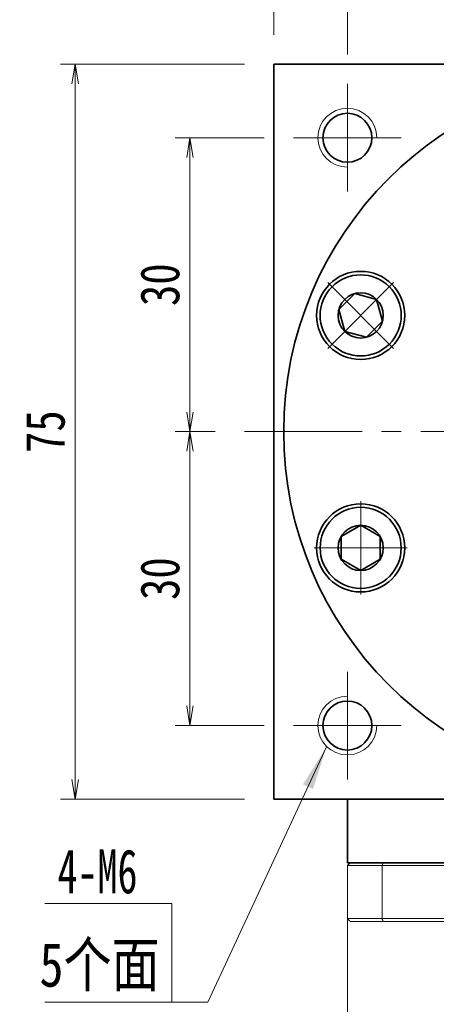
# Model space of a CAD drawing. Header units: millimetres. Extents: x -2 to 561, y 10 to 394.
# Tile 6 of 9: x 285 to 328, y 239 to 340. Entities that reach past the tile are written whole.
import ezdxf

# ---------------------------------------------------------------- set-up
doc = ezdxf.new("R2010")
doc.units = ezdxf.units.MM
doc.set_wipeout_variables(frame=1)
doc.linetypes.add('点画线', pattern=[18, 12, -2, 2, -2])
for name, color, linetype, lineweight in [('EB0_1', 7, 'Continuous', 35), ('中心线层', 1, '点画线', 18), ('尺寸线层', 3, 'Continuous', 18), ('粗实线层', 7, 'Continuous', 35)]:
    doc.layers.add(name, color=color, linetype=linetype, lineweight=lineweight)
doc.styles.add('宋体', font='SimSun.ttf', dxfattribs={"width": 0.8})
doc.styles.add('标准', font='txt', dxfattribs={"width": 0.667})
doc.dimstyles.new('A水平标注$0', dxfattribs={"dimtxt": 3.5, "dimasz": 2, "dimexe": 1.5, "dimexo": 3, "dimgap": 1.1, "dimtad": 1, "dimtoh": 1, "dimdec": 4, "dimdsep": 46, "dimtxsty": '宋体', "dimblk": 'OPEN', "dimcen": 3, "dimclrd": 3, "dimclre": 3, "dimclrt": 6, "dimadec": 0, "dimazin": 0, "dimtm": 1e-09, "dimtfac": 1, "dimtdec": 4, "dimtix": 1, "dimtmove": 0, "dimatfit": 3, "dimldrblk": 'OPEN', "dimfxl": 0, "dimlwd": 13, "dimlwe": 13, "dimarcsym": 0})

# ---------------------------------------------------------------- blocks, each defined once
blk = doc.blocks.new('_Open')
at = {"color": 0, "linetype": 'ByBlock', "lineweight": -2}
for p, q in [((-1, 0.167), (0, 0)), ((-1, -0.167), (0, 0)), ((0, 0), (-1, 0))]:
    blk.add_line(p, q, dxfattribs=at)
blk = doc.blocks.new('*D15')
at = {"layer": 'Defpoints', "color": 0, "transparency": 16777216}
for p in [(318.92, 341.61), (348.92, 338.02), (318.92, 333.02)]:
    blk.add_point(p, dxfattribs=at)
at = {"layer": '尺寸线层', "color": 3, "lineweight": 13, "transparency": 16777216}
for p, q in [((318.92, 336.02), (318.92, 343.11)), ((348.92, 341.02), (348.92, 343.11)), ((346.92, 341.61), (320.92, 341.61))]:
    blk.add_line(p, q, dxfattribs=at)
at = {"layer": '尺寸线层', "color": 3, "lineweight": 13, "transparency": 16777216, "xscale": 2, "yscale": 2, "zscale": 2, "rotation": 180}
blk.add_blockref('_Open', (318.92, 341.61), dxfattribs=at)
at = {"layer": '尺寸线层', "color": 3, "lineweight": 13, "transparency": 16777216, "xscale": 2, "yscale": 2, "zscale": 2}
blk.add_blockref('_Open', (348.92, 341.61), dxfattribs=at)
at = {"layer": '尺寸线层', "color": 6, "transparency": 16777216, "insert": (333.92, 344.67), "char_height": 4, "attachment_point": 5, "style": '宋体', "bg_fill": 3, "box_fill_scale": 1.1, "bg_fill_color": 257, "bg_fill_transparency": 0}
blk.add_mtext('30', dxfattribs=at)
blk = doc.blocks.new('*D17')
at = {"layer": 'Defpoints', "color": 0, "transparency": 16777216}
for p in [(311.42, 353.22), (311.42, 335.02), (386.42, 335.02)]:
    blk.add_point(p, dxfattribs=at)
at = {"layer": '尺寸线层', "color": 3, "lineweight": 13, "transparency": 16777216}
for p, q in [((311.42, 338.02), (311.42, 354.72)), ((386.42, 338.02), (386.42, 354.72)), ((384.42, 353.22), (313.42, 353.22))]:
    blk.add_line(p, q, dxfattribs=at)
at = {"layer": '尺寸线层', "color": 3, "lineweight": 13, "transparency": 16777216, "xscale": 2, "yscale": 2, "zscale": 2, "rotation": 180}
blk.add_blockref('_Open', (311.42, 353.22), dxfattribs=at)
at = {"layer": '尺寸线层', "color": 3, "lineweight": 13, "transparency": 16777216, "xscale": 2, "yscale": 2, "zscale": 2}
blk.add_blockref('_Open', (386.42, 353.22), dxfattribs=at)
at = {"layer": '尺寸线层', "color": 6, "transparency": 16777216, "insert": (348.92, 356.26), "char_height": 4, "attachment_point": 5, "style": '宋体', "bg_fill": 3, "box_fill_scale": 1.1, "bg_fill_color": 257, "bg_fill_transparency": 0}
blk.add_mtext('75', dxfattribs=at)
blk = doc.blocks.new('*D18')
at = {"layer": 'Defpoints', "color": 0, "transparency": 16777216}
for p in [(311.42, 335.02), (291.11, 260.02), (311.42, 260.02)]:
    blk.add_point(p, dxfattribs=at)
at = {"layer": '尺寸线层', "color": 3, "lineweight": 13, "transparency": 16777216}
for p, q in [((308.42, 335.02), (289.61, 335.02)), ((291.11, 333.02), (291.11, 262.02)), ((308.42, 260.02), (289.61, 260.02))]:
    blk.add_line(p, q, dxfattribs=at)
at = {"layer": '尺寸线层', "color": 3, "lineweight": 13, "transparency": 16777216, "xscale": 2, "yscale": 2, "zscale": 2}
for p, rotation in [((291.11, 335.02), 90), ((291.11, 260.02), 270)]:
    blk.add_blockref('_Open', p, dxfattribs=dict(at, rotation=rotation))
at = {"layer": '尺寸线层', "color": 6, "transparency": 16777216, "insert": (288.08, 297.52), "char_height": 4, "attachment_point": 5, "rotation": 90, "style": '宋体', "bg_fill": 3, "box_fill_scale": 1.1, "bg_fill_color": 257, "bg_fill_transparency": 0}
blk.add_mtext('75', dxfattribs=at)
blk = doc.blocks.new('*D19')
at = {"layer": 'Defpoints', "color": 0, "transparency": 16777216}
for p in [(313.42, 327.52), (302.84, 297.52), (308.42, 297.52)]:
    blk.add_point(p, dxfattribs=at)
at = {"layer": '尺寸线层', "color": 3, "lineweight": 13, "transparency": 16777216}
for p, q in [((310.42, 327.52), (301.34, 327.52)), ((302.84, 325.52), (302.84, 299.52)), ((305.42, 297.52), (301.34, 297.52))]:
    blk.add_line(p, q, dxfattribs=at)
at = {"layer": '尺寸线层', "color": 3, "lineweight": 13, "transparency": 16777216, "xscale": 2, "yscale": 2, "zscale": 2}
for p, rotation in [((302.84, 327.52), 90), ((302.84, 297.52), 270)]:
    blk.add_blockref('_Open', p, dxfattribs=dict(at, rotation=rotation))
at = {"layer": '尺寸线层', "color": 6, "transparency": 16777216, "insert": (299.79, 312.52), "char_height": 4, "attachment_point": 5, "rotation": 90, "style": '宋体', "bg_fill": 3, "box_fill_scale": 1.1, "bg_fill_color": 257, "bg_fill_transparency": 0}
blk.add_mtext('30', dxfattribs=at)
blk = doc.blocks.new('*D20')
at = {"layer": 'Defpoints', "color": 0, "transparency": 16777216}
for p in [(308.42, 297.52), (302.84, 267.52), (313.42, 267.52)]:
    blk.add_point(p, dxfattribs=at)
at = {"layer": '尺寸线层', "color": 3, "lineweight": 13, "transparency": 16777216}
for p, q in [((305.42, 297.52), (301.34, 297.52)), ((302.84, 295.52), (302.84, 269.52)), ((310.42, 267.52), (301.34, 267.52))]:
    blk.add_line(p, q, dxfattribs=at)
at = {"layer": '尺寸线层', "color": 3, "lineweight": 13, "transparency": 16777216, "xscale": 2, "yscale": 2, "zscale": 2}
for p, rotation in [((302.84, 297.52), 90), ((302.84, 267.52), 270)]:
    blk.add_blockref('_Open', p, dxfattribs=dict(at, rotation=rotation))
at = {"layer": '尺寸线层', "color": 6, "transparency": 16777216, "insert": (299.79, 282.52), "char_height": 4, "attachment_point": 5, "rotation": 90, "style": '宋体', "bg_fill": 3, "box_fill_scale": 1.1, "bg_fill_color": 257, "bg_fill_transparency": 0}
blk.add_mtext('30', dxfattribs=at)
blk = doc.blocks.new('*X5')
at = {"layer": '中心线层', "linetype": '点画线', "lineweight": 18}
for p, q in [((0, -4.76), (0, 4.76)), ((-4.76, 0), (4.76, 0))]:
    blk.add_line(p, q, dxfattribs=at)
at = {"layer": '粗实线层'}
for p, q in [((-2.31, 0), (-1.15, 2)), ((-1.15, 2), (1.15, 2)), ((2.31, 0), (1.15, 2)), ((2.31, 0), (1.15, 2)), ((-2.31, 0), (-1.15, -2)), ((2.31, 0), (1.15, -2)), ((-1.15, -2), (1.15, -2))]:
    blk.add_line(p, q, dxfattribs=at)
blk.add_circle((0, 0), 2.31, dxfattribs=at)
for start, end in [(0, 180), (180, 360)]:
    blk.add_arc((0, 0), 4.14, start, end, dxfattribs=at)

msp = doc.modelspace()

# ---------------------------------------------------------------- hatches: boundary and pattern name
at = {"layer": '尺寸线层', "linetype": 'Continuous'}
msp.add_hatch(color=0, dxfattribs=at).paths.add_polyline_path([(316.79469, 265.36007), (315.40669, 261.04268), (314.38666, 261.51718)], flags=0)

# ---------------------------------------------------------------- linework, layer by layer
at = {"color": 7, "linetype": 'Continuous', "lineweight": 15}
for p, q in [((322.57213, 253.5215), (319.21601, 253.5215)), ((375.25989, 253.5215), (322.57213, 253.5215)), ((318.91601, 253.2215), (322.4585, 253.2215)), ((318.91601, 253.2215), (318.91601, 247.8215)), ((322.4585, 247.8215), (322.4585, 253.2215)), ((322.4585, 253.2215), (375.37352, 253.2215)), ((322.4585, 247.8215), (318.91601, 247.8215)), ((319.21601, 247.5215), (322.57213, 247.5215)), ((348.91601, 247.8215), (322.4585, 247.8215)), ((322.57213, 247.5215), (344.68399, 247.5215))]:
    msp.add_line(p, q, dxfattribs=at)
for points in [[(318.91601, 253.2215), (319.21601, 253.5215)], [(322.4585, 253.2215), (322.57213, 253.5215)], [(318.91601, 228.9715), (318.91601, 247.8215)], [(318.91601, 247.8215), (319.21601, 247.5215)], [(322.4585, 247.8215), (322.57213, 247.5215)]]:
    msp.add_open_spline(points, degree=1, dxfattribs=at)
at = {"layer": 'EB0_1'}
msp.add_line((378.91601, 253.5215), (318.91601, 253.5215), dxfattribs=at)
at = {"layer": '中心线层'}
for p, q in [((318.91601, 322.0215), (318.91601, 333.0215)), ((313.41601, 327.5215), (324.41601, 327.5215)), ((308.41601, 297.5215), (389.41601, 297.5215)), ((318.91601, 262.0215), (318.91601, 273.0215)), ((324.41601, 267.5215), (313.41601, 267.5215))]:
    msp.add_line(p, q, dxfattribs=at)
at = {"layer": '尺寸线层', "color": 0}
for p, q in [((300.98683, 249.36433), (288.01192, 249.36433)), ((300.98683, 239.27523), (300.98683, 249.36433)), ((300.98683, 239.27523), (288.01192, 239.27523)), ((304.66045, 239.27523), (300.98683, 239.27523))]:
    msp.add_line(p, q, dxfattribs=at)
at = {"layer": '粗实线层'}
for p, q in [((311.41601, 335.0215), (386.41601, 335.0215)), ((311.41601, 334.1215), (311.41601, 335.0215)), ((311.41601, 335.0215), (311.41601, 260.0215)), ((311.41601, 260.0215), (386.41601, 260.0215)), ((318.91601, 253.5215), (318.91601, 260.0215))]:
    msp.add_line(p, q, dxfattribs=at)
for centre, radius in [((318.91601, 327.5215), 2.5), ((320.27574, 309.38468), 4.5), ((320.27574, 285.65831), 4.5), ((318.91601, 267.5215), 2.5)]:
    msp.add_circle(centre, radius, dxfattribs=at)
at = {"layer": '粗实线层', "lineweight": 18}
for centre, start, end in [((318.91601, 327.5215), 0, 270), ((318.91601, 267.5215), 90, 360)]:
    msp.add_arc(centre, 3, start, end, dxfattribs=at)

# ---------------------------------------------------------------- texts
at = {"layer": '尺寸线层', "color": 0}
for s, style, width, p in [('4-M6', '标准', 0.667, (289.31726, 250.39879)), ('5个面', '宋体', 0.8, (287.47863, 240.86951))]:
    msp.add_text(s, height=4.5, dxfattribs=dict(at, style=style, width=width)).set_placement(p)

# ---------------------------------------------------------------- next in the draw order: dimensions: what is measured, and where the dimension line sits
at = {"layer": '尺寸线层'}
dim = msp.add_linear_dim(base=(318.91601, 341.61412), p1=(348.91601, 338.0215), p2=(318.91601, 333.0215), dimstyle='A水平标注$0', override={"dimtxt": 4, "dimblk": 'Open', "dimtfill": 1, "dimtfillclr": 256}, dxfattribs=at)
dim.commit()
dim.dimension.update_dxf_attribs({"geometry": '*D15', "text_midpoint": (333.91601, 344.66942)})

# ---------------------------------------------------------------- next in the draw order: wipeouts: each hides what was drawn before it
for points in [[(323.20317, 312.3121), (323.18596, 312.32921), (323.16865, 312.34622), (323.15125, 312.36312), (323.13374, 312.37992), (323.11614, 312.39662), (323.09844, 312.41321), (323.08064, 312.4297), (323.06275, 312.44609), (323.04476, 312.46237), (323.02667, 312.47855), (323.00849, 312.49462), (322.99022, 312.51058), (322.97185, 312.52643), (322.95339, 312.54218), (322.93484, 312.55782), (322.9162, 312.57335), (322.89747, 312.58877), (322.87865, 312.60408), (322.85973, 312.61928), (322.84073, 312.63436), (322.82164, 312.64934), (322.80247, 312.66421), (322.7832, 312.67896), (322.76385, 312.6936), (322.74442, 312.70812), (322.7249, 312.72253), (322.70529, 312.73683), (322.68561, 312.75101), (322.66584, 312.76508), (322.64598, 312.77902), (322.64598, 312.77902), (322.48564, 312.88553), (322.32053, 312.98447), (322.15099, 313.07562), (321.9774, 313.1588), (321.80013, 313.23382), (321.61957, 313.30051), (321.4361, 313.35875), (321.25012, 313.40839), (321.06203, 313.44933), (320.87225, 313.48148), (320.68117, 313.50478), (320.48922, 313.51917), (320.29681, 313.52463), (320.10435, 313.52113), (319.91227, 313.50869), (319.72096, 313.48734), (319.53086, 313.45712), (319.34237, 313.41809), (319.1559, 313.37035), (318.97184, 313.31399), (318.79061, 313.24913), (318.61258, 313.17592), (318.43816, 313.09452), (318.2677, 313.00509), (318.10159, 312.90784), (317.94017, 312.80297), (317.7838, 312.69071), (317.63283, 312.57131), (317.48756, 312.44501), (317.34832, 312.3121), (317.34832, 312.3121), (317.21541, 312.17287), (317.08912, 312.0276), (316.96971, 311.87662), (316.85746, 311.72026), (316.75259, 311.55884), (316.65534, 311.39273), (316.56591, 311.22227), (316.4845, 311.04784), (316.41129, 310.86982), (316.34644, 310.68858), (316.29008, 310.50453), (316.24233, 310.31806), (316.20331, 310.12956), (316.17308, 309.93946), (316.15173, 309.74816), (316.13929, 309.55607), (316.1358, 309.36362), (316.14125, 309.1712), (316.15564, 308.97925), (316.17894, 308.78818), (316.2111, 308.59839), (316.25204, 308.41031), (316.30168, 308.22433), (316.35991, 308.04086), (316.42661, 307.8603), (316.50163, 307.68303), (316.5848, 307.50944), (316.67596, 307.3399), (316.7749, 307.17478), (316.8814, 307.01444), (316.8814, 307.01444), (316.89535, 306.99459), (316.90942, 306.97482), (316.9236, 306.95513), (316.93789, 306.93553), (316.9523, 306.91601), (316.96683, 306.89657), (316.98147, 306.87722), (316.99622, 306.85796), (317.01108, 306.83878), (317.02606, 306.81969), (317.04115, 306.80069), (317.05635, 306.78178), (317.07166, 306.76296), (317.08708, 306.74422), (317.10261, 306.72558), (317.11825, 306.70703), (317.13399, 306.68857), (317.14985, 306.67021), (317.16581, 306.65193), (317.18188, 306.63375), (317.19806, 306.61567), (317.21434, 306.59768), (317.23072, 306.57979), (317.24721, 306.56199), (317.26381, 306.54429), (317.28051, 306.52668), (317.29731, 306.50918), (317.31421, 306.49177), (317.33122, 306.47447), (317.34832, 306.45726), (317.34832, 306.45726), (317.50554, 306.30806), (317.67036, 306.1673), (317.84231, 306.03535), (318.02094, 305.91259), (318.20574, 305.79934), (318.39622, 305.69591), (318.59185, 305.6026), (318.7921, 305.51966), (318.99641, 305.44731), (319.20423, 305.38575), (319.41499, 305.33515), (319.62811, 305.29565), (319.843, 305.26736), (320.05907, 305.25036), (320.27574, 305.24468), (320.49242, 305.25036), (320.70849, 305.26736), (320.92338, 305.29565), (321.1365, 305.33515), (321.34725, 305.38575), (321.55507, 305.44731), (321.75939, 305.51966), (321.95963, 305.6026), (322.15526, 305.69591), (322.34574, 305.79934), (322.53055, 305.91259), (322.70918, 306.03535), (322.88113, 306.1673), (323.04594, 306.30806), (323.20317, 306.45726), (323.20317, 306.45726), (323.35236, 306.61448), (323.49313, 306.7793), (323.62507, 306.95125), (323.74784, 307.12988), (323.86109, 307.31468), (323.96451, 307.50516), (324.05782, 307.70079), (324.14077, 307.90104), (324.21312, 308.10535), (324.27468, 308.31317), (324.32528, 308.52393), (324.36477, 308.73704), (324.39306, 308.95193), (324.41007, 309.16801), (324.41574, 309.38468), (324.41007, 309.60135), (324.39306, 309.81743), (324.36477, 310.03232), (324.32528, 310.24544), (324.27468, 310.45619), (324.21312, 310.66401), (324.14077, 310.86833), (324.05782, 311.06857), (323.96451, 311.2642), (323.86109, 311.45468), (323.74784, 311.63949), (323.62507, 311.81811), (323.49313, 311.99007), (323.35236, 312.15488)], [(320.27574, 289.79831), (320.25148, 289.79824), (320.22722, 289.79802), (320.20296, 289.79767), (320.1787, 289.79717), (320.15445, 289.79653), (320.1302, 289.79575), (320.10595, 289.79483), (320.08171, 289.79376), (320.05748, 289.79255), (320.03325, 289.7912), (320.00903, 289.78971), (319.98483, 289.78808), (319.96063, 289.7863), (319.93644, 289.78438), (319.91227, 289.78232), (319.8881, 289.78012), (319.86395, 289.77778), (319.83982, 289.77529), (319.8157, 289.77267), (319.79159, 289.7699), (319.7675, 289.76699), (319.74343, 289.76394), (319.71938, 289.76075), (319.69535, 289.75742), (319.67133, 289.75395), (319.64734, 289.75034), (319.62337, 289.74659), (319.59942, 289.74269), (319.5755, 289.73866), (319.55159, 289.73448), (319.55159, 289.73448), (319.36291, 289.69642), (319.17619, 289.64962), (318.99185, 289.5942), (318.81029, 289.53027), (318.6319, 289.45796), (318.45706, 289.37745), (318.28615, 289.28889), (318.11954, 289.19248), (317.95759, 289.08844), (317.80066, 288.97698), (317.64907, 288.85834), (317.50317, 288.73279), (317.36326, 288.60059), (317.22964, 288.46203), (317.10261, 288.31741), (316.98244, 288.16704), (316.86938, 288.01125), (316.7637, 287.85037), (316.6656, 287.68475), (316.57531, 287.51475), (316.49302, 287.34074), (316.4189, 287.16309), (316.35312, 286.98219), (316.29583, 286.79842), (316.24713, 286.61219), (316.20715, 286.4239), (316.17596, 286.23396), (316.15363, 286.04277), (316.14022, 285.85075), (316.13574, 285.65831), (316.13574, 285.65831), (316.14022, 285.46587), (316.15363, 285.27385), (316.17596, 285.08266), (316.20715, 284.89271), (316.24713, 284.70442), (316.29583, 284.51819), (316.35312, 284.33443), (316.4189, 284.15353), (316.49302, 283.97588), (316.57531, 283.80187), (316.6656, 283.63187), (316.7637, 283.46625), (316.86938, 283.30537), (316.98244, 283.14958), (317.10261, 282.99921), (317.22964, 282.85459), (317.36326, 282.71603), (317.50317, 282.58383), (317.64907, 282.45828), (317.80066, 282.33964), (317.95759, 282.22818), (318.11954, 282.12413), (318.28615, 282.02773), (318.45706, 281.93917), (318.6319, 281.85866), (318.81029, 281.78635), (318.99185, 281.72242), (319.17619, 281.667), (319.36291, 281.6202), (319.55159, 281.58213), (319.55159, 281.58213), (319.5755, 281.57796), (319.59942, 281.57393), (319.62337, 281.57003), (319.64734, 281.56628), (319.67133, 281.56267), (319.69535, 281.55919), (319.71938, 281.55586), (319.74343, 281.55267), (319.7675, 281.54962), (319.79159, 281.54672), (319.8157, 281.54395), (319.83982, 281.54132), (319.86395, 281.53884), (319.8881, 281.5365), (319.91227, 281.5343), (319.93644, 281.53224), (319.96063, 281.53032), (319.98483, 281.52854), (320.00903, 281.52691), (320.03325, 281.52542), (320.05748, 281.52407), (320.08171, 281.52286), (320.10595, 281.52179), (320.1302, 281.52087), (320.15445, 281.52009), (320.1787, 281.51945), (320.20296, 281.51895), (320.22722, 281.51859), (320.25148, 281.51838), (320.27574, 281.51831), (320.27574, 281.51831), (320.49242, 281.52398), (320.70849, 281.54099), (320.92338, 281.56928), (321.1365, 281.60878), (321.34725, 281.65938), (321.55507, 281.72094), (321.75939, 281.79329), (321.95963, 281.87623), (322.15526, 281.96954), (322.34574, 282.07296), (322.53055, 282.18621), (322.70918, 282.30898), (322.88113, 282.44092), (323.04594, 282.58169), (323.20317, 282.73089), (323.35236, 282.88811), (323.49313, 283.05292), (323.62507, 283.22488), (323.74784, 283.4035), (323.86109, 283.58831), (323.96451, 283.77879), (324.05782, 283.97442), (324.14077, 284.17467), (324.21312, 284.37898), (324.27468, 284.5868), (324.32528, 284.79755), (324.36477, 285.01067), (324.39306, 285.22556), (324.41007, 285.44164), (324.41574, 285.65831), (324.41574, 285.65831), (324.41007, 285.87498), (324.39306, 286.09106), (324.36477, 286.30595), (324.32528, 286.51906), (324.27468, 286.72982), (324.21312, 286.93764), (324.14077, 287.14195), (324.05782, 287.3422), (323.96451, 287.53783), (323.86109, 287.72831), (323.74784, 287.91311), (323.62507, 288.09174), (323.49313, 288.2637), (323.35236, 288.42851), (323.20317, 288.58573), (323.04594, 288.73493), (322.88113, 288.87569), (322.70918, 289.00764), (322.53055, 289.13041), (322.34574, 289.24365), (322.15526, 289.34708), (321.95963, 289.44039), (321.75939, 289.52333), (321.55507, 289.59568), (321.34725, 289.65724), (321.1365, 289.70784), (320.92338, 289.74734), (320.70849, 289.77563), (320.49242, 289.79264)]]:
    msp.add_wipeout(points).dxf.layer = '粗实线层'

# ---------------------------------------------------------------- next in the draw order: block references
at = {"layer": '粗实线层', "rotation": 90}
msp.add_blockref('*X5', (320.27574, 285.65831), dxfattribs=at)

# ---------------------------------------------------------------- next in the draw order: dimensions: what is measured, and where the dimension line sits
at = {"layer": '尺寸线层'}
dim = msp.add_linear_dim(base=(311.41601, 353.22403), p1=(386.41601, 335.0215), p2=(311.41601, 335.0215), dimstyle='A水平标注$0', override={"dimtxt": 4, "dimblk": 'Open', "dimtfill": 1, "dimtfillclr": 256}, dxfattribs=at)
dim.commit()
dim.dimension.update_dxf_attribs({"geometry": '*D17', "text_midpoint": (348.91601, 356.25699)})

# ---------------------------------------------------------------- next in the draw order: dimensions: what is measured, and where the dimension line sits
dim = msp.add_linear_dim(base=(291.10953, 260.0215), p1=(311.41601, 335.0215), p2=(311.41601, 260.0215), angle=270, dimstyle='A水平标注$0', override={"dimtxt": 4, "dimblk": 'Open', "dimtfill": 1, "dimtfillclr": 256}, dxfattribs=at)
dim.commit()
dim.dimension.update_dxf_attribs({"geometry": '*D18', "text_midpoint": (288.07657, 297.5215)})

# ---------------------------------------------------------------- next in the draw order: linework, layer by layer
at = {"layer": '尺寸线层', "color": 0, "linetype": 'Continuous'}
msp.add_line((316.79469, 265.36007), (304.66045, 239.27523), dxfattribs=at)

# ---------------------------------------------------------------- next in the draw order: dimensions: what is measured, and where the dimension line sits
at = {"layer": '尺寸线层'}
dim = msp.add_linear_dim(base=(302.84363, 297.5215), p1=(313.41601, 327.5215), p2=(308.41601, 297.5215), angle=270, dimstyle='A水平标注$0', override={"dimtxt": 4, "dimblk": 'Open', "dimtfill": 1, "dimtfillclr": 256}, dxfattribs=at)
dim.commit()
dim.dimension.update_dxf_attribs({"geometry": '*D19', "text_midpoint": (299.78832, 312.5215)})

# ---------------------------------------------------------------- next in the draw order: block references
at = {"layer": '粗实线层', "rotation": 45.00000000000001}
msp.add_blockref('*X5', (320.27574, 309.38468), dxfattribs=at)

# ---------------------------------------------------------------- next in the draw order: dimensions: what is measured, and where the dimension line sits
at = {"layer": '尺寸线层'}
dim = msp.add_linear_dim(base=(302.84363, 267.5215), p1=(308.41601, 297.5215), p2=(313.41601, 267.5215), angle=270, dimstyle='A水平标注$0', override={"dimtxt": 4, "dimblk": 'Open', "dimtfill": 1, "dimtfillclr": 256}, dxfattribs=at)
dim.commit()
dim.dimension.update_dxf_attribs({"geometry": '*D20', "text_midpoint": (299.78832, 282.5215)})

# ---------------------------------------------------------------- next in the draw order: linework, layer by layer
at = {"layer": '粗实线层'}
msp.add_circle((348.91601, 297.5215), 36.5, dxfattribs=at)

doc.saveas('drawing.dxf')
